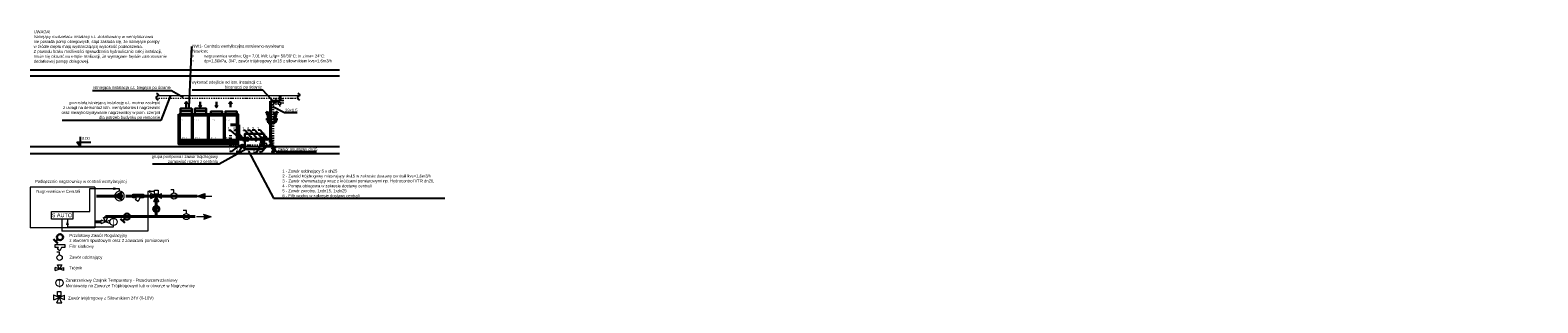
# Model space of a CAD drawing. Header units: millimetres. Extents: x 58673 to 77132, y 78327 to 116111.
# Tile 14 of 61: x 58673 to 65054, y 89655 to 90810. Entities that reach past the tile are written whole.
import ezdxf
from ezdxf import colors
from ezdxf.entities.mleader import LeaderData, LeaderLine
from ezdxf.lldxf.tags import DXFTag
from ezdxf.math import Vec2, Vec3

# ---------------------------------------------------------------- set-up
doc = ezdxf.new("R2010")
doc.units = ezdxf.units.MM
doc.header["$MEASUREMENT"] = 0
doc.linetypes.add('DASHDOT', pattern=[1, 0.5, -0.25, 0, -0.25])
doc.layers.get('0').update_dxf_attribs({"lineweight": 9})
for name, color, linetype, lineweight in [('FL_armatura', 7, 'Continuous', 35), ('FL_co_opis', 7, 'Continuous', 25), ('FL_ct_powrót', 4, 'DASHDOT', 40), ('FL_ct_zasilanie', 6, 'Continuous', 40), ('FL_ct_zasilanie_powrót', 6, 'Continuous', 35), ('FL_linie_pomocnicze', 250, 'Continuous', 25), ('FL_opis_co', 7, 'Continuous', 25), ('FL_opisy_ct', 250, 'Continuous', 25), ('FL_Powrót_ct', 6, 'DASH', 40), ('FL_Zasilanie_ct', 204, 'SOLID', 40), ('H_ARMATURA', 7, 'Continuous', 35), ('IS_Text_Armatury_Therm', 7, 'Continuous', 35), ('IS_Text_Odbiornikow_Therm', 7, 'Continuous', 25), ('PO_ARMATURA', 7, 'Continuous', 35), ('WK-Opisy', 7, 'Continuous', 25), ('WM_czerpny', 3, 'Continuous', 30), ('WM_nawiew', 5, 'Continuous', 30), ('WM_urządzenia', 7, 'Continuous', 30), ('WM_wyrzut', 24, 'Continuous', 30), ('WM_wywiew', 1, 'Continuous', 30)]:
    doc.layers.add(name, color=color, linetype=linetype, lineweight=lineweight)
doc.layers.add('IS_Armatura_Therm', color=7, linetype='SOLID', lineweight=30, true_color=0x000000)
doc.layers.add('opis', color=7, linetype='Continuous', lineweight=15, true_color=0x9da3a6)
doc.layers.add('WM_opis', color=7, linetype='Continuous')
doc.styles.add('arial', font='arial', dxfattribs={"height": 0.2})
doc.styles.add('PW_KLIMATYZACJA_07.2016$0$Standard', font='txt')
doc.styles.add('R', font='romans.shx', dxfattribs={"width": 0.8})
doc.styles.get("Standard").update_dxf_attribs({"font": 'arial.ttf'})
tags = doc.linetypes.add('DASH', pattern=[15, 10, -5]).pattern_tags.tags
tags[6:7] = [DXFTag(74, 4), DXFTag(75, 0), DXFTag(340, '0'), DXFTag(46, 0.0), DXFTag(50, 0.0), DXFTag(44, 0.0), DXFTag(45, 0.0)]
tags[4:5] = [DXFTag(74, 4), DXFTag(75, 0), DXFTag(340, '0'), DXFTag(46, 0.0), DXFTag(50, 0.0), DXFTag(44, 0.0), DXFTag(45, 0.0)]
tags = doc.linetypes.add('SOLID', pattern=[10, 10, 0]).pattern_tags.tags
tags[6:7] = [DXFTag(74, 4), DXFTag(75, 0), DXFTag(340, '0'), DXFTag(46, 0.0), DXFTag(50, 0.0), DXFTag(44, 0.0), DXFTag(45, 0.0)]
tags[4:5] = [DXFTag(74, 4), DXFTag(75, 0), DXFTag(340, '0'), DXFTag(46, 0.0), DXFTag(50, 0.0), DXFTag(44, 0.0), DXFTag(45, 0.0)]
doc.dimstyles.new('ISO-25', dxfattribs={"dimtxt": 2.5, "dimasz": 2.5, "dimexe": 1.25, "dimexo": 0.625, "dimtad": 1, "dimtxsty": 'Standard', "dimcen": 2.5, "dimadec": 0, "dimazin": 0, "dimtfac": 1, "dimtmove": 0, "dimatfit": 3, "dimfxl": 1, "dimarcsym": 0})
doc.dimstyles.get("Standard").update_dxf_attribs({"dimtxt": 0.18, "dimasz": 0.18, "dimexe": 0.18, "dimexo": 0.0625, "dimgap": 0.09, "dimtad": 0, "dimtih": 1, "dimtoh": 1, "dimdec": 4, "dimzin": 0, "dimdsep": 46, "dimtxsty": 'Standard', "dimcen": 0.09, "dimadec": 0, "dimazin": 0, "dimtfac": 1, "dimtdec": 4, "dimtofl": 0, "dimtmove": 0, "dimatfit": 3, "dimfxl": 1, "dimtolj": 1, "dimtzin": 0, "dimarcsym": 0})

# ---------------------------------------------------------------- blocks, each defined once
blk = doc.blocks.new('A$C6901D76E')
for points in [[(-1275, 439), (-1225, 439), (-1225, 389), (-1275, 389)], [(-1275, 389), (-1225, 389), (-1225, 369), (-1275, 369)], [(-1225, 439), (-1205, 439), (-1205, 389), (-1225, 389)], [(1155, 439), (1175, 439), (1175, 389), (1155, 389)], [(1175, 439), (1225, 439), (1225, 389), (1175, 389)], [(1175, 389), (1225, 389), (1225, 369), (1175, 369)], [(-1275, -641), (-1225, -641), (-1225, -661), (-1275, -661)], [(-1275, -661), (-1225, -661), (-1225, -711), (-1275, -711)], [(-1225, -661), (-1205, -661), (-1205, -711), (-1225, -711)], [(1155, -661), (1175, -661), (1175, -711), (1155, -711)], [(1175, -641), (1225, -641), (1225, -661), (1175, -661)], [(1175, -661), (1225, -661), (1225, -711), (1175, -711)]]:
    blk.add_hatch(color=0).paths.add_polyline_path(points, flags=0)
at = {"color": 0, "lineweight": 35}
for points in [[(-1275, 439), (1225, 439), (1225, -711), (-1275, -711)], [(-1225, 389), (1175, 389), (1175, -661), (-1225, -661)], [(-1225, 389), (-725, 389), (-725, -661), (-1225, -661)], [(-675, 389), (-50, 389), (-50, -661), (-675, -661)], [(0, 389), (625, 389), (625, -661), (0, -661)], [(675, 389), (1175, 389), (1175, -661), (675, -661)], [(-1275, -711), (1225, -711), (1225, -831), (-1275, -831)]]:
    blk.add_lwpolyline(points, close=True, dxfattribs=at)
at = {"color": 1, "style": 'arial'}
for s, p in [('VF', (-1175, 169)), ('PF  CPR', (-625, 169)), ('PF  CPR', (50, 169)), ('PF  VF', (725, 169)), ('INSP_HH', (-1175, -581)), ('INSP_HH', (-625, -581)), ('INSP_HH', (50, -581)), ('INSP_HH', (725, -581))]:
    blk.add_text(s, height=36.5, dxfattribs=at).set_placement(p)
at = {"color": 5, "style": 'arial'}
blk.add_text('EVO', height=29.2, dxfattribs=at).set_placement((-75, 399))
blk = doc.blocks.new('nw2a')
at = {"layer": 'WM_czerpny'}
for points in [[(-23376, 66151), (-23376, 65920), (-23430, 66018)], [(-23376, 66151), (-23376, 65920), (-23321, 66018)]]:
    blk.add_lwpolyline(points, dxfattribs=at)
at = {"layer": 'WM_nawiew'}
for points in [[(-22089, 65920), (-22089, 66151), (-22143, 66053)], [(-22089, 65920), (-22089, 66151), (-22035, 66053)]]:
    blk.add_lwpolyline(points, dxfattribs=at)
at = {"layer": 'WM_urządzenia'}
for p, q in [((-23731, 65751), (-24211, 65751)), ((-23599, 65751), (-23119, 65751))]:
    blk.add_line(p, q, dxfattribs=at)
for points in [[(-24211, 65633), (-24211, 65868), (-23731, 65868), (-23731, 65633)], [(-23599, 65633), (-23599, 65868), (-23119, 65868), (-23119, 65633)], [(-22444, 65633), (-22444, 65743), (-22924, 65743), (-22924, 65633)], [(-21831, 65633), (-21831, 65743), (-22311, 65743), (-22311, 65633)]]:
    blk.add_lwpolyline(points, dxfattribs=at)
at = {"layer": 'WM_wyrzut'}
for points in [[(-23964, 65920), (-23964, 66151), (-24018, 66053)], [(-23964, 65920), (-23964, 66151), (-23910, 66053)]]:
    blk.add_lwpolyline(points, dxfattribs=at)
at = {"layer": 'WM_wywiew'}
for points in [[(-22690, 66151), (-22690, 65920), (-22744, 66018)], [(-22690, 66151), (-22690, 65920), (-22636, 66018)]]:
    blk.add_lwpolyline(points, dxfattribs=at)
at = {"layer": 'WM_urządzenia'}
blk.add_blockref('A$C6901D76E', (-23006, 65194), dxfattribs=at)
blk = doc.blocks.new('RSTHBDTY')
at = {"layer": 'H_ARMATURA', "color": 0}
for p, q in [((5392, 6738), (5392, 6725)), ((5401, 6731), (5392, 6731)), ((5409, 6723), (5409, 6709))]:
    blk.add_line(p, q, dxfattribs=at)
blk.add_circle((5409, 6731), 8.23, dxfattribs=at)
blk.add_spline([(5409, 6709), (5400, 6702), (5417, 6693), (5401, 6684), (5409, 6681)], degree=3, dxfattribs=at)

msp = doc.modelspace()

# ---------------------------------------------------------------- hatches: boundary and pattern name
h = msp.add_hatch(color=256)
edge = h.paths.add_edge_path(flags=17)
edge.add_line((59576.882, 90353.503), (59576.882, 90343.343))
edge = h.paths.add_edge_path()
edge.add_ellipse((59576.882, 90348.423), major_axis=(-5.08, 0), ratio=1, start_angle=-90, end_angle=90)
edge.add_line((59576.882, 90343.343), (59576.882, 90353.503))
h = msp.add_hatch(color=256)
edge = h.paths.add_edge_path(flags=17)
edge.add_line((59657.8, 90329.7), (59647.64, 90329.7))
edge = h.paths.add_edge_path()
edge.add_ellipse((59652.72, 90329.7), major_axis=(0, 5.08), ratio=1, start_angle=-90, end_angle=90)
edge.add_line((59647.64, 90329.7), (59657.8, 90329.7))
h = msp.add_hatch(color=256)
h.paths.add_polyline_path([(59380.886, 90107.847), (59412.741, 90107.847), (59412.741, 90118.654)])
h.paths.add_polyline_path([(59380.886, 90107.847), (59412.741, 90097.041), (59412.741, 90107.847)])
h = msp.add_hatch(color=256)
edge = h.paths.add_edge_path(flags=17)
edge.add_line((59220.038, 90053.062), (59194.434, 90053.062))
edge = h.paths.add_edge_path()
edge.add_ellipse((59207.236, 90053.062), major_axis=(0, 12.802), ratio=1, start_angle=-90, end_angle=90)
edge.add_line((59194.434, 90053.062), (59220.038, 90053.062))
h = msp.add_hatch(color=256)
h.paths.add_polyline_path([(59407.551, 90029.983), (59407.551, 90019.176), (59439.406, 90019.176)])
h.paths.add_polyline_path([(59407.551, 90019.176), (59407.551, 90008.369), (59439.406, 90019.176)])
at = {"layer": 'IS_Armatura_Therm', "lineweight": 20}
for points in [[(59596.031, 90341.448), (59584.016, 90348.497), (59596.031, 90355.386)], [(59031.512, 90107.735), (59061.789, 90089.973), (59061.789, 90125.094)]]:
    msp.add_hatch(color=256, dxfattribs=at).paths.add_polyline_path(points)

# ---------------------------------------------------------------- linework, layer by layer
for p, q in [((59576.882, 90353.503), (59576.882, 90343.343)), ((59643.734, 90344.366), (59643.734, 90352.738)), ((59661.78, 90344.366), (59643.734, 90352.665)), ((59643.734, 90344.366), (59661.78, 90352.665)), ((59657.8, 90329.7), (59647.64, 90329.7)), ((59648.535, 90339.493), (59656.906, 90339.493)), ((59648.608, 90339.493), (59652.757, 90348.516)), ((59652.757, 90348.516), (59656.906, 90339.493)), ((59661.78, 90344.366), (59661.78, 90352.665)), ((58947.666, 90145.311), (58674.076, 90145.311)), ((58674.076, 90145.311), (58674.076, 89972.49)), ((58947.666, 90145.311), (58947.666, 89972.49)), ((59049.477, 90138.904), (59049.477, 90127.476)), ((59184.498, 90097.326), (59184.498, 90118.421)), ((59229.974, 90097.326), (59184.498, 90118.238)), ((59184.498, 90097.326), (59229.974, 90118.238)), ((59196.78, 90085.044), (59207.236, 90107.782)), ((59207.236, 90107.782), (59217.692, 90085.044)), ((59229.974, 90097.326), (59229.974, 90118.238)), ((59380.886, 90107.847), (59412.741, 90118.654)), ((59380.886, 90107.847), (59442.406, 90107.847)), ((59380.886, 90107.847), (59412.741, 90097.041)), ((59412.741, 90118.654), (59412.741, 90097.041)), ((59220.038, 90053.062), (59194.434, 90053.062)), ((59196.78, 90085.044), (59217.875, 90085.044)), ((58947.666, 89972.49), (58674.076, 89972.49)), ((59439.406, 90019.176), (59377.886, 90019.176)), ((59439.406, 90019.176), (59407.551, 90029.983)), ((59439.406, 90019.176), (59407.551, 90008.369)), ((58773.448, 89667.648), (58773.448, 89688.743)), ((58818.924, 89667.648), (58773.448, 89688.56)), ((58773.448, 89667.648), (58818.924, 89688.56)), ((58785.73, 89655.366), (58796.186, 89678.104)), ((58785.73, 89655.366), (58806.825, 89655.366)), ((58796.186, 89678.104), (58806.642, 89655.366)), ((58818.924, 89667.648), (58818.924, 89688.56))]:
    msp.add_line(p, q)
at = {"color": 46}
for p, q in [((58925.816, 90042.047), (58925.816, 90138.904)), ((58925.816, 90138.904), (59049.477, 90138.904)), ((58853.564, 90042.047), (58925.816, 90042.047)), ((58807.428, 90009.757), (58807.428, 89959.097)), ((58797.371, 89724.845), (58797.371, 89722.285))]:
    msp.add_line(p, q, dxfattribs=at)
for points in [[(59655.707, 90351.454), (59649.948, 90351.454), (59649.948, 90358.533), (59655.707, 90358.533)], [(59214.67, 90115.186), (59200.157, 90115.186), (59200.157, 90133.025), (59214.67, 90133.025)], [(58764.209, 90042.047), (58853.564, 90042.047), (58853.564, 90009.757), (58764.209, 90009.757)], [(58803.62, 89685.508), (58789.107, 89685.508), (58789.107, 89703.346), (58803.62, 89703.346)]]:
    msp.add_lwpolyline(points, close=True, dxfattribs=at)
for points in [[(59200.157, 90126.726), (59171.336, 90126.726), (59171.336, 89959.097), (58807.428, 89959.097)], [(58831.296, 90009.757), (58831.296, 89977.753), (59026.129, 89977.753), (59026.096, 89982.983)]]:
    msp.add_lwpolyline(points, dxfattribs=at)
for centre in [(59026.096, 89998.374), (58797.371, 89740.236)]:
    msp.add_circle(centre, 15.391, dxfattribs=at)
for points in [[(59025.067, 90132.738), (59025.067, 90145.175), (59049.477, 90138.904)], [(59175.747, 90120.56), (59175.747, 90132.997), (59200.157, 90126.726)], [(58825.13, 89985.347), (58837.567, 89985.347), (58831.296, 90009.757)]]:
    msp.add_solid(points, dxfattribs=at)
at = {"layer": 'FL_armatura', "color": 7}
for p, q in [((59671.881, 90464.371), (59673.867, 90460.405)), ((59671.881, 90464.371), (59675.847, 90462.385)), ((59675.847, 90462.385), (59673.867, 90460.405)), ((59674.015, 90462.237), (59680.93, 90455.322)), ((59677.53, 90447.735), (59677.53, 90445.319)), ((59679.518, 90447.735), (59677.53, 90447.735)), ((59680.841, 90455.41), (59687.757, 90448.495)), ((59680.841, 90451.054), (59680.841, 90449.059)), ((59680.841, 90446.411), (59680.841, 90442)), ((59680.841, 90442), (59691.11, 90442)), ((59681.384, 90431.362), (59681.384, 90417.824)), ((59681.384, 90417.824), (59691.11, 90417.824)), ((59711.378, 90442), (59701.11, 90442)), ((59710.836, 90417.824), (59701.11, 90417.824)), ((59711.378, 90455.41), (59704.463, 90448.495)), ((59710.836, 90431.362), (59710.836, 90417.824)), ((59718.205, 90462.237), (59711.29, 90455.322)), ((59711.378, 90451.054), (59711.378, 90449.059)), ((59711.378, 90446.411), (59711.378, 90442)), ((59712.702, 90447.735), (59714.69, 90447.735)), ((59714.69, 90447.735), (59714.69, 90445.319)), ((59720.338, 90464.371), (59716.372, 90462.385)), ((59716.372, 90462.385), (59718.352, 90460.405)), ((59720.338, 90464.371), (59718.352, 90460.405))]:
    msp.add_line(p, q, dxfattribs=at)
for points in [[(59683.719, 90437.432), (59679.049, 90437.432), (59679.049, 90423.894), (59683.719, 90423.894)], [(59708.5, 90437.432), (59713.171, 90437.432), (59713.171, 90423.894), (59708.5, 90423.894)]]:
    msp.add_lwpolyline(points, close=True, dxfattribs=at)
for centre, radius in [((59680.841, 90455.943), 4.89), ((59680.841, 90447.735), 1.324), ((59711.378, 90455.943), 4.89), ((59711.378, 90447.735), 1.324)]:
    msp.add_circle(centre, radius, dxfattribs=at)
at = {"layer": 'FL_ct_powrót', "lineweight": 20, "ltscale": 10}
msp.add_line((59207.067, 90522.802), (59805.067, 90522.802), dxfattribs=at)
at = {"layer": 'FL_ct_powrót', "ltscale": 10}
for p, q in [((59701.11, 90319.908), (59701.11, 90499.402)), ((59701.11, 90499.402), (59741.296, 90499.402)), ((59741.296, 90499.402), (59741.296, 90522.802)), ((59521.403, 90365.635), (59521.403, 90319.908)), ((59521.403, 90319.908), (59701.11, 90319.908)), ((59652.72, 90339.493), (59652.72, 90319.908))]:
    msp.add_line(p, q, dxfattribs=at)
at = {"layer": 'FL_ct_zasilanie', "lineweight": 20}
msp.add_line((59214.391, 90532.802), (59812.391, 90532.802), dxfattribs=at)
at = {"layer": 'FL_ct_zasilanie'}
for p, q in [((59691.11, 90348.515), (59691.11, 90509.402)), ((59691.11, 90509.402), (59731.296, 90509.402)), ((59731.296, 90509.402), (59731.296, 90532.802)), ((59521.242, 90408.585), (59557.11, 90408.585)), ((59557.11, 90408.585), (59557.11, 90348.515)), ((59557.11, 90348.515), (59691.11, 90348.515))]:
    msp.add_line(p, q, dxfattribs=at)
at = {"layer": 'FL_ct_zasilanie_powrót', "ltscale": 12}
msp.add_line((58992.472, 90016.608), (58992.472, 90020.777), dxfattribs=at)
at = {"layer": 'FL_linie_pomocnicze'}
for p, q in [((58673.417, 90642.257), (59982.5, 90642.257)), ((58673.417, 90616.169), (59982.5, 90616.169)), ((58673.417, 90317.703), (59982.5, 90317.703)), ((58673.417, 90287.708), (59982.5, 90287.708))]:
    msp.add_line(p, q, dxfattribs=at)
at = {"layer": 'FL_opis_co'}
for p, q in [((58885.076, 90358.273), (58885.076, 90317.703)), ((58885.076, 90317.703), (58870.274, 90335.501)), ((58870.274, 90335.501), (58930.276, 90335.501))]:
    msp.add_line(p, q, dxfattribs=at)
for points in [[(59208.369, 90543.5), (59215.369, 90534.5), (59207.369, 90526), (59214.869, 90513)], [(59806.369, 90543.5), (59813.369, 90534.5), (59805.369, 90526), (59812.869, 90513)]]:
    msp.add_spline(points, degree=3, dxfattribs=at)
at = {"layer": 'FL_Powrót_ct', "ltscale": 10}
for p, q in [((59207.236, 90020.777), (59207.236, 90107.782)), ((58974.238, 89998.374), (58947.666, 89998.374)), ((59371.443, 90020.777), (58992.472, 90020.777))]:
    msp.add_line(p, q, dxfattribs=at)
at = {"layer": 'FL_Zasilanie_ct'}
for p, q in [((59065.832, 90107.724), (58954.067, 90107.714)), ((59380.886, 90107.847), (59078.282, 90107.735))]:
    msp.add_line(p, q, dxfattribs=at)
at = {"layer": 'IS_Armatura_Therm', "lineweight": 20}
for p, q in [((59715, 90519.562), (59709.92, 90519.562)), ((59715, 90514.482), (59715, 90519.562)), ((59728, 90494.322), (59728, 90489.242)), ((59728, 90489.242), (59733.08, 90489.242)), ((59565.244, 90358.675), (59560.164, 90358.675)), ((59565.244, 90353.595), (59565.244, 90358.675)), ((59612.064, 90358.675), (59606.984, 90358.675)), ((59612.064, 90353.595), (59612.064, 90358.675)), ((59674.39, 90358.49), (59669.31, 90358.49)), ((59674.39, 90353.41), (59674.39, 90358.49)), ((59556.971, 90329.883), (59551.891, 90329.883)), ((59556.971, 90324.803), (59556.971, 90329.883)), ((59620.915, 90345.375), (59620.915, 90351.471)), ((59620.915, 90351.471), (59639.203, 90351.471)), ((59627.011, 90345.375), (59620.915, 90345.375)), ((59625.487, 90342.327), (59627.011, 90345.375)), ((59630.059, 90339.279), (59625.487, 90342.327)), ((59633.107, 90345.375), (59630.059, 90339.279)), ((59639.203, 90345.375), (59633.107, 90345.375)), ((59639.203, 90351.471), (59639.203, 90345.375)), ((59639.203, 90351.471), (59639.203, 90351.471)), ((59674.39, 90329.883), (59669.31, 90329.883)), ((59674.39, 90324.803), (59674.39, 90329.883)), ((59107.513, 90099.867), (59107.513, 90115.229)), ((59107.513, 90115.229), (59153.598, 90115.229)), ((59122.875, 90099.867), (59107.513, 90099.867)), ((59119.034, 90092.186), (59122.875, 90099.867)), ((59138.236, 90099.867), (59130.555, 90084.505)), ((59153.598, 90099.867), (59138.236, 90099.867)), ((59153.598, 90115.229), (59153.598, 90099.867)), ((59153.598, 90115.229), (59153.598, 90115.229)), ((59282.02, 90133.384), (59269.218, 90133.384)), ((59282.02, 90120.582), (59282.02, 90133.384)), ((59130.555, 90084.505), (59119.034, 90092.186)), ((59334.487, 90046.38), (59321.685, 90046.38)), ((59334.487, 90033.579), (59334.487, 90046.38)), ((59010.705, 89991.642), (58974.238, 90005.106)), ((58974.238, 89991.642), (59010.705, 90005.106)), ((58974.238, 89991.642), (58974.238, 90005.106)), ((58983.692, 90016.608), (59001.252, 90016.608)), ((59010.705, 89991.642), (59010.705, 90005.106)), ((58778.952, 89889.188), (58778.952, 89903.014)), ((58778.952, 89903.014), (58820.43, 89903.014)), ((58792.778, 89889.188), (58778.952, 89889.188)), ((58798.064, 89869.591), (58786.543, 89869.591)), ((58789.322, 89882.275), (58792.778, 89889.188)), ((58799.691, 89875.362), (58789.322, 89882.275)), ((58798.064, 89858.069), (58798.064, 89869.591)), ((58806.604, 89889.188), (58799.691, 89875.362)), ((58820.43, 89889.188), (58806.604, 89889.188)), ((58820.43, 89903.014), (58820.43, 89889.188)), ((58820.43, 89903.014), (58820.43, 89903.014)), ((58816.298, 89791.97), (58779.831, 89805.434)), ((58779.831, 89791.97), (58816.298, 89805.434)), ((58779.831, 89791.97), (58779.831, 89805.434)), ((58789.284, 89816.935), (58806.844, 89816.935)), ((58816.298, 89791.97), (58816.298, 89805.434))]:
    msp.add_line(p, q, dxfattribs=at)
at = {"layer": 'IS_Armatura_Therm'}
for p, q in [((59574.448, 90316.316), (59578.04, 90312.724)), ((59574.448, 90309.132), (59581.632, 90316.316)), ((59652.756, 90348.515), (59652.756, 90351.454)), ((59207.234, 90107.781), (59207.234, 90115.186)), ((59073.863, 89993.621), (59055.759, 90011.725)), ((59073.863, 90011.725), (59064.811, 90002.673)), ((58790.731, 89906.416), (58772.626, 89924.521)), ((58790.731, 89924.521), (58781.679, 89915.469)), ((58796.184, 89678.103), (58796.184, 89685.508))]:
    msp.add_line(p, q, dxfattribs=at)
at = {"layer": 'IS_Armatura_Therm', "lineweight": 20}
for points in [[(59592.026, 90356.507), (59589.623, 90356.026), (59587.38, 90354.905), (59585.618, 90353.143), (59584.336, 90350.9), (59584.016, 90348.497), (59584.336, 90345.934), (59585.618, 90343.691), (59587.38, 90341.929), (59589.623, 90340.808), (59592.026, 90340.487), (59594.589, 90340.808), (59596.832, 90341.929), (59598.594, 90343.691), (59599.715, 90345.934), (59600.036, 90348.497), (59599.715, 90350.9), (59598.594, 90353.143), (59596.832, 90354.905), (59594.589, 90356.026), (59592.026, 90356.507)], [(59584.016, 90348.497), (59596.031, 90341.448), (59596.031, 90355.386)], [(59051.696, 90127.92), (59045.641, 90126.709), (59039.989, 90123.883), (59035.548, 90119.442), (59032.319, 90113.791), (59031.512, 90107.735), (59032.319, 90101.276), (59035.548, 90095.625), (59039.989, 90091.184), (59045.641, 90088.358), (59051.696, 90087.551), (59058.155, 90088.358), (59063.807, 90091.184), (59068.248, 90095.625), (59071.073, 90101.276), (59071.881, 90107.735), (59071.073, 90113.791), (59068.248, 90119.442), (59063.807, 90123.883), (59058.155, 90126.709), (59051.696, 90127.92)], [(59031.512, 90107.735), (59061.789, 90089.973), (59061.789, 90125.094)]]:
    msp.add_lwpolyline(points, close=True, dxfattribs=at)
for points in [[(58992.472, 89998.374), (58983.692, 90016.608), (59001.252, 90016.608), (58992.472, 89998.374)], [(58798.064, 89798.702), (58789.284, 89816.935), (58806.844, 89816.935), (58798.064, 89798.702)]]:
    msp.add_lwpolyline(points, dxfattribs=at)
for centre, major_axis in [((59715, 90509.402), (5.08, 0)), ((59728, 90499.402), (5.08, 0)), ((59565.244, 90348.515), (5.08, 0)), ((59612.064, 90348.515), (5.08, 0)), ((59674.39, 90348.33), (5.08, 0)), ((59556.971, 90319.723), (5.08, 0)), ((59674.39, 90319.723), (5.08, 0)), ((59282.02, 90107.781), (12.802, 0)), ((59334.487, 90020.777), (12.802, 0)), ((58798.064, 89846.548), (11.521, 0))]:
    msp.add_ellipse(centre, major_axis=major_axis, ratio=1, dxfattribs=at)
at = {"layer": 'IS_Armatura_Therm', "extrusion": (0, 0, -1)}
for centre, major_axis in [((59576.882, 90348.423), (-5.08, 0)), ((59652.72, 90329.7), (0, 5.08)), ((59082.915, 90020.777), (9.052, -9.052)), ((59207.236, 90053.062), (0, 12.802)), ((58799.783, 89933.573), (9.052, -9.052))]:
    msp.add_ellipse(centre, major_axis=major_axis, ratio=1, dxfattribs=at)
at = {"layer": 'IS_Armatura_Therm'}
msp.add_ellipse((59570.856, 90319.908), major_axis=(-3.592, -3.592), ratio=1, dxfattribs=at)
at = {"layer": 'IS_Text_Odbiornikow_Therm', "color": 7, "linetype": 'DASH', "lineweight": 30, "ltscale": 15}
msp.add_lwpolyline([(59663.788, 90371.563), (59582.595, 90371.563), (59582.595, 90306.585), (59663.788, 90306.585)], close=True, dxfattribs=at)
at = {"layer": 'PO_ARMATURA', "color": 7}
msp.add_line((59691.11, 90339.163), (59691.11, 90348.515), dxfattribs=at)

# ---------------------------------------------------------------- block references
at = {"layer": 'WM_urządzenia', "xscale": 0.1, "yscale": 0.1, "zscale": 0.1}
msp.add_blockref('nw2a', (61730.572, 83891.358), dxfattribs=at)

# ---------------------------------------------------------------- texts
at = {"color": 46, "insert": (58850.878, 90017.812), "char_height": 16.59087, "attachment_point": 9, "style": 'PW_KLIMATYZACJA_07.2016$0$Standard'}
msp.add_mtext('{\\fArial|b0|i0|c238|p34;S AUTO}', dxfattribs=at)
at = {"color": 46, "char_height": 22.58202, "attachment_point": 5}
for insert in [(59026.096, 89998.374), (58797.371, 89740.236)]:
    msp.add_mtext('{\\fArial|b0|i0|c238|p34;T}', dxfattribs=dict(at, insert=insert))
at = {"layer": 'FL_armatura', "color": 7, "style": 'R', "text_generation_flag": 2, "width": 0.8}
msp.add_text('TI', height=6.4179, dxfattribs=at).set_placement((59677.605, 90428.947))
at = {"layer": 'FL_armatura', "color": 7, "style": 'R', "width": 0.8}
msp.add_text('TI', height=6.4179, dxfattribs=at).set_placement((59714.615, 90428.947))
at = {"layer": 'FL_co_opis', "insert": (58688.266, 90668.478), "char_height": 12.5, "width": 1016.9306, "attachment_point": 7}
msp.add_mtext('UWAGA!\\PIstniejący rozdzielacz instalacji c.t. zlokaliowany w wentylatorowni \\Pnie posiada pomp obiegowych, stąd zakłada się, że istniejące pompy \\Pw źródle ciepła mają wystarczającą wysokość podnoszenia.\\PZ powodu braku możliwości sprawdzenia hydraulicznie całej instalacji, \\Pmoże się okazać na etapie realizacji, że wymagane będzie zastosowanie \\Pdodatkowej pompy obiegowej.', dxfattribs=at)
at = {"layer": 'FL_opis_co', "char_height": 12.5}
for s, insert, attachment_point in [('\\fArial|b0|i0|c238; istniejąca instalacja c.t. biegąca po ścianie', (59268.853, 90557.31), 9), ('\\fArial|b0|i0|c238;wykonać odejście od istn. instalacji c.t.\\Pbiegnącej po ścianie  \\P', (59654.684, 90559.115), 9), ('\\fArial|b0|i0|c238;pozostałą istniejącą instalację c.t. można zaslepić\\Pz uwagi na demontaż istn. wentylatorów i nagrzewnic \\Poraz niewykorzystywanie nagrzewnicy w pom. czerpni\\Pdla potrzeb budynku po remoncie  ', (59223.5, 90430.5), 9), ('\\fArial|b0|i0|c238;28x1,5', (59752.5, 90462.5), 7)]:
    msp.add_mtext(s, dxfattribs=dict(at, insert=insert, attachment_point=attachment_point))
at = {"layer": 'FL_opis_co', "insert": (58925.762, 90343.413, 57.887), "char_height": 12.5, "attachment_point": 9}
msp.add_mtext_dynamic_manual_height_columns('\\fArial|b0|i0|c238|p34;0,00', width=258.81907, gutter_width=1, heights=[0], dxfattribs=at)
at = {"layer": 'FL_opisy_ct', "char_height": 12.5, "attachment_point": 9}
for s, insert in [('1', (59519.384, 90386.325)), ('5', (59543.641, 90385.374)), ('1', (59580.477, 90386.27)), ('6', (59601.285, 90386.103)), ('2', (59620.724, 90386.838)), ('1', (59643.225, 90387.035)), ('1', (59522.78, 90297.389)), ('3', (59552.892, 90295.873)), ('5', (59627.161, 90291.384)), ('1', (59648.773, 90293.869)), ('grupa pompowa i zawór trójdrogowy\\Pzamawiać razem z centralą', (59468.287, 90244.081))]:
    msp.add_mtext(s, dxfattribs=dict(at, insert=insert))
at = {"layer": 'IS_Text_Armatury_Therm', "linetype": 'SOLID', "char_height": 12.8016, "attachment_point": 4}
for s, insert in [('Przelotowy Zawór Regulacyjny \\Pz otworem spustowym oraz 2 zaworami pomiarowymi', (58839.606, 89928.512)), ('{\\fArial|b0|i0|c238|p34;Z\\fArial|b0|i0|c0|p34;aw\\fArial|b0|i0|c238|p34;ór\\fArial|b0|i0|c0|p34; \\fArial|b0|i0|c238|p34;odcinający}', (58839.606, 89846.548)), ('{\\fArial|b0|i0|c238|p34;Filtr siatkowy}', (58839.606, 89892.849)), ('Trójnik', (58838.943, 89801.47)), ('Zanurzeniowy Czujnik Temparatury - Przeciwzamrożeniowy', (58823.018, 89749.196)), ('Montowany na Zaworze Trójdrogowym lub w otworze w Nagrzewnicy', (58823.018, 89726.27)), ('Zawór trójdrogowy z Siłownikiem 24V (0-10V)', (58834.018, 89674.063))]:
    msp.add_mtext(s, dxfattribs=dict(at, insert=insert))
at = {"layer": 'opis', "color": 7, "char_height": 12.6, "attachment_point": 5}
for s, insert, width in [('Podłączenie nagrzewnicy w centrali wentylacyjnej', (58887.464, 90167.82), 592.32031), ('Nagrzewnica w Centrali', (58792.554, 90125.708), 283.31321)]:
    msp.add_mtext(s, dxfattribs=dict(at, insert=insert, width=width))

# ---------------------------------------------------------------- leaders
at = {"layer": 'FL_opis_co', "annotation_type": 0, "has_hookline": 1}
for points, hookline_direction, text_width in [([(59321, 90524.802), (59271.978, 90553.695), (59269.478, 90553.695)], 1, 331.9), ([(59710.5, 90500.115), (59657.809, 90555.5), (59655.309, 90555.5)], 1, 296.15), ([(59267.5, 90532.802), (59226.625, 90426.885), (59224.125, 90426.885)], 1, 415.187), ([(59701.11, 90487), (59749.375, 90461.875), (59751.875, 90461.875)], 0, 51.163)]:
    msp.add_leader(points, dimstyle='Standard', override={"dimtxt": 2.5, "dimasz": 2.5, "dimexe": 1.25, "dimexo": 0.625, "dimgap": 0.625, "dimtad": 1, "dimtih": 0, "dimtoh": 0, "dimdec": 2, "dimzin": 8, "dimdsep": 44, "dimcen": 2.5, "dimtdec": 2, "dimtofl": 1, "dimldrblk": 'None', "dimtolj": 0, "dimtzin": 8}, dxfattribs=dict(at, hookline_direction=hookline_direction, text_width=text_width))
at = {"layer": 'FL_opisy_ct', "annotation_type": 0, "has_hookline": 1, "hookline_direction": 1}
for points, text_width in [([(59565.244, 90348.515), (59522.509, 90385.7), (59520.009, 90385.7)], 4.6), ([(59575.891, 90348.02), (59546.766, 90384.749), (59544.266, 90384.749)], 8.275), ([(59613.453, 90350.428), (59583.602, 90385.645), (59581.102, 90385.645)], 4.6), ([(59634.262, 90350.262), (59604.41, 90385.478), (59601.91, 90385.478)], 8.262), ([(59653.7, 90350.996), (59623.849, 90386.213), (59621.349, 90386.213)], 8.262), ([(59676.201, 90351.193), (59646.35, 90386.41), (59643.85, 90386.41)], 4.6), ([(59587.474, 90306.585), (59473.197, 90242.303), (59470.697, 90242.303)], 279.531), ([(59556.971, 90319.723), (59525.905, 90296.764), (59523.405, 90296.764)], 4.6), ([(59570.856, 90319.908), (59556.017, 90295.248), (59553.517, 90295.248)], 8.175), ([(59652.72, 90329.7), (59630.286, 90290.759), (59627.786, 90290.759)], 8.275), ([(59674.241, 90316.088), (59651.898, 90293.244), (59649.398, 90293.244)], 4.6)]:
    msp.add_leader(points, dimstyle='ISO-25', dxfattribs=dict(at, text_width=text_width))
at = {"layer": 'WK-Opisy', "ltscale": 0.1}
msp.add_leader([(59152.888, 90020.589), (59215.461, 90020.589), (59208.119, 90020.589)], dimstyle='Standard', override={"dimscale": 5, "dimtxt": 10, "dimasz": 7, "dimexe": 6.25, "dimexo": 0, "dimgap": 5, "dimtad": 0, "dimtih": 0, "dimtoh": 0, "dimdec": 1, "dimrnd": 0.1, "dimzin": 9, "dimcen": 0.125, "dimdle": 3.125, "dimclrd": 256, "dimclre": 8, "dimclrt": 7, "dimadec": 2, "dimtdec": 1, "dimtofl": 1, "dimtmove": 2, "dimatfit": 2, "dimfxl": 6.25}, dxfattribs=at)
at = {"layer": 'WM_opis', "lineweight": 9}
ml = msp.add_multileader_mtext('Standard', dxfattribs=at)
ml.set_content('{\\fArial|b0|i0|c238;NW1- Centrala wentylacyjna nawiewno-wywiewna \\PNawiew:{\\A1;\\P\\pxi-3,l4t4;}•^I{\\A1;nagrzewnica wodna}; }Qg= 7,01 kW; tz/tp= 50/30%%dC; tn zima= 24%%dC\\fArial|b0|i0|c238;;\\P•^Idp=1,56kPa, 3/4", zawór trójdrogowy dn15 z siłownikiem kvs=1,6m3/h ', color=256)
ml.set_leader_properties(color=256)
ml.build(insert=Vec2(0, 0))
ml.multileader.update_dxf_attribs({"has_text_frame": 1, "dogleg_length": 0.4, "arrow_head_size": 5})
ctx = ml.context
ctx.base_point, ctx.char_height, ctx.arrow_head_size, ctx.landing_gap_size, ctx.plane_origin = Vec3(59358.277, 90740.652), 12.5, 5, 1.5, Vec3(68028.166, 90380.28)
notes = []
notes.append((ctx, [(0, (1, 1, 0), (59357.877, 90740.652), (1, 0), 0.4, [(2, [(59345.54, 90478.203)], 0, [])])]))
ctx.mtext.insert, ctx.mtext.width = Vec3(59359.777, 90748.733), 6853.00969
for ctx, leaders in notes:
    for number, flags, end, landing, length, lines in leaders:
        leader = LeaderData()
        leader.index, (leader.has_last_leader_line, leader.has_dogleg_vector, leader.attachment_direction) = number, flags
        leader.last_leader_point, leader.dogleg_vector, leader.dogleg_length = Vec3(end), Vec3(landing), length
        for number, points, colour, breaks in lines:
            line = LeaderLine()
            line.index, line.vertices, line.color, line.breaks = number, Vec3.list(points), colors.encode_raw_color(colour), breaks
            leader.lines.append(line)
        ctx.leaders.append(leader)

# ---------------------------------------------------------------- next in the draw order: leaders
at = {"layer": 'IS_Text_Odbiornikow_Therm'}
ml = msp.add_multileader_mtext('Standard', dxfattribs=at)
ml.set_content('\\C7;1 - Zawór odcinający 5 x dn25\\P2 - Zawód trójdrogowy mieszający dn15 w zakresie dostawy centrali kvs=1,6m3/h\\P3 - Zawór równoważący wraz z króćcami pomiarowymi np. Hydrocontrol VTR dn20,\\P4 - Pompa obiegowa w zakresie dostawy centrali\\P5 - Zawór zwrotny, 1xdn15, 1xdn25 \\P6 - Filtr wodny w zakresie dostawy centrali', color=256)
ml.set_leader_properties()
ml.build(insert=Vec2(0, 0))
ml.multileader.update_dxf_attribs({"has_text_frame": 1, "text_left_attachment_type": 5, "text_right_attachment_type": 5, "dogleg_length": 0.8, "arrow_head_size": 10})
ctx = ml.context
ctx.base_point, ctx.char_height, ctx.arrow_head_size, ctx.landing_gap_size, ctx.plane_origin = Vec3(59776.2, 90098.85, -737.593), 12.5, 10, 0.2, Vec3(58987.53, 90404.388, -737.593)
ctx.left_attachment, ctx.right_attachment = 5, 5
notes = []
notes.append((ctx, [(0, (1, 1, 0), (59704, 90098.85, -737.593), (1, 0), 36.5, [(0, [(59592.123, 90306.585, -737.593)], 0, [])])]))
ctx.mtext.insert, ctx.mtext.width, ctx.mtext.flow_direction = Vec3(59740.7, 90219.617, -737.593), 9459.34752, 5
ctx.mtext.has_bg_fill, ctx.mtext.bg_color, ctx.mtext.bg_scale_factor, ctx.mtext.bg_transparency, ctx.mtext.use_window_bg_color = 1, -1027028792, 1.5, 0, 1
for ctx, leaders in notes:
    for number, flags, end, landing, length, lines in leaders:
        leader = LeaderData()
        leader.index, (leader.has_last_leader_line, leader.has_dogleg_vector, leader.attachment_direction) = number, flags
        leader.last_leader_point, leader.dogleg_vector, leader.dogleg_length = Vec3(end), Vec3(landing), length
        for number, points, colour, breaks in lines:
            line = LeaderLine()
            line.index, line.vertices, line.color, line.breaks = number, Vec3.list(points), colors.encode_raw_color(colour), breaks
            leader.lines.append(line)
        ctx.leaders.append(leader)

# ---------------------------------------------------------------- next in the draw order: linework, layer by layer
at = {"layer": 'FL_opis_co'}
msp.add_line((59714.977, 90296.622), (59691.11, 90343.839), dxfattribs=at)
at = {"layer": 'PO_ARMATURA', "color": 7}
msp.add_line((59701.11, 90310.555), (59701.11, 90319.908), dxfattribs=at)

# ---------------------------------------------------------------- next in the draw order: block references
at = {"layer": 'FL_armatura', "color": 7, "xscale": -0.5, "yscale": 0.5, "zscale": 0.5}
for p in [(62395.487, 86976.55), (62405.487, 86947.943)]:
    msp.add_blockref('RSTHBDTY', p, dxfattribs=at)

# ---------------------------------------------------------------- next in the draw order: texts
at = {"layer": 'FL_opis_co', "insert": (59721.624, 90296.007), "char_height": 12.5, "attachment_point": 7}
msp.add_mtext('\\fArial|b0|i0|c238;zawór spustowy dn15', dxfattribs=at)

# ---------------------------------------------------------------- next in the draw order: leaders
at = {"layer": 'FL_opis_co', "annotation_type": 0, "has_hookline": 1, "hookline_direction": 0, "text_width": 166.725}
msp.add_leader([(59701.11, 90313.618), (59714.977, 90296.622), (59717.477, 90296.622)], dimstyle='Standard', override={"dimtxt": 2.5, "dimasz": 2.5, "dimexe": 1.25, "dimexo": 0.625, "dimgap": 0.625, "dimtad": 1, "dimtih": 0, "dimtoh": 0, "dimdec": 2, "dimzin": 8, "dimdsep": 44, "dimcen": 2.5, "dimtdec": 2, "dimtofl": 1, "dimldrblk": 'None', "dimtolj": 0, "dimtzin": 8}, dxfattribs=at)

doc.saveas('drawing.dxf')
